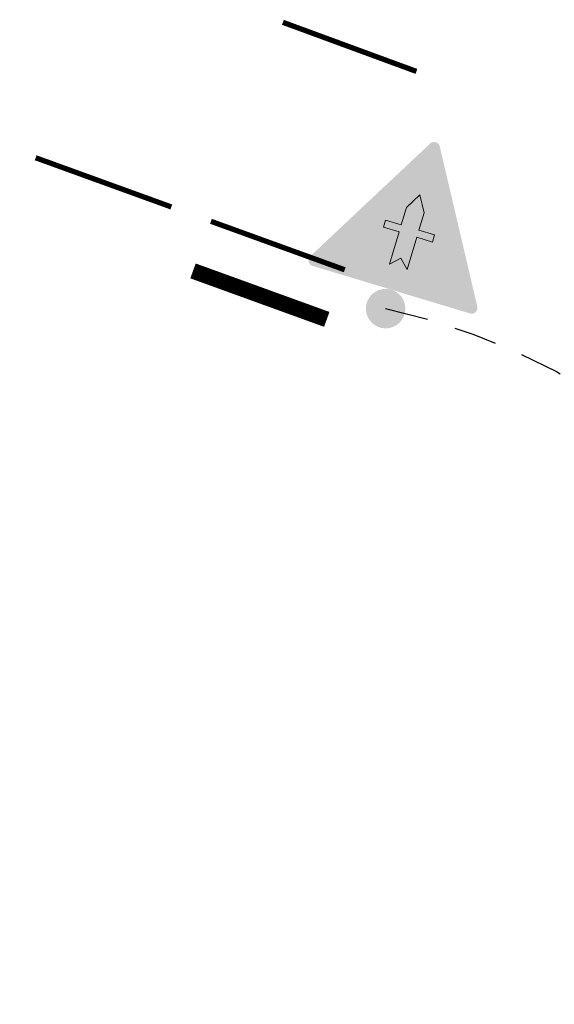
# Model space of a CAD drawing. Header units: metres. Extents: x 136326 to 138181, y 453212 to 454732.
# Tile 27 of 55: x 136595 to 136605, y 453883 to 453901. Entities that reach past the tile are written whole.
import ezdxf

# ---------------------------------------------------------------- set-up
doc = ezdxf.new("R2010")
doc.units = ezdxf.units.M
doc.linetypes.add('DGN Style 2', pattern=[1.3637372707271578, 0.8182423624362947, -0.5454949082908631])
doc.linetypes.add('LIJN05-05', pattern=[1, 0.5, -0.5])
doc.layers.add('-DR-nw-mk-streep 050-050', color=250, linetype='LIJN05-05')
doc.layers.add('-DR-nw-mk-streep stop', color=7, linetype='Continuous')
doc.layers.add('mob_bebording', color=7, linetype='Continuous', lineweight=0)

# ---------------------------------------------------------------- blocks, each defined once
blk = doc.blocks.new('bord_B03_1')
at = {"layer": 'mob_bebording', "linetype": 'Continuous', "lineweight": 0, "transparency": 33554508}
h = blk.add_hatch(color=1, dxfattribs=at)
h.paths.add_polyline_path([(0.3118948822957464, 5.820766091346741e-11, 0.5773502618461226), (0.3309474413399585, 0.03299999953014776), (0.01905255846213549, 0.5732177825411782, 0.5773502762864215), (-0.01905255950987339, 0.5732177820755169), (-0.3309474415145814, 0.03299999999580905, 0.5773502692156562), (-0.3118948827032, 5.820766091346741e-11), (0, 0)])
h.paths.add_polyline_path([(-0.3222871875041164, 0.0280000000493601), (-0.01039230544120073, 0.5682177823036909, -0.5773502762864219), (0.0103923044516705, 0.5682177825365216), (0.3222871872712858, 0.02799999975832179, -0.5773502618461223), (0.3118948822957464, 0.01000000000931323), (-0.3118948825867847, 0.01000000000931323, -0.577350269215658)], flags=17)
h = blk.add_hatch(color=254, dxfattribs=at)
h.paths.add_polyline_path([(-0.3118948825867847, 0.01000000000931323), (0.3118948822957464, 0.01000000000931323, 0.5773502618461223), (0.3222871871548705, 0.02799999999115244), (0.01039230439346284, 0.5682177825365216, 0.5773502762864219), (-0.01039230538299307, 0.5682177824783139), (-0.3222871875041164, 0.0280000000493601, 0.577350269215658)])
h.paths.add_polyline_path([(-0.3136269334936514, 0.02300000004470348), (-0.001732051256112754, 0.5632177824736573, -0.5773502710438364), (0.001732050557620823, 0.5632177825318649), (0.3136269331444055, 0.02299999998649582, -0.5773502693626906), (0.3118948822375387, 0.02000000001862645), (-0.3118948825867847, 0.01999999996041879, -0.5773502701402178)])
at = {"layer": 'mob_bebording', "linetype": 'Continuous', "lineweight": 0, "transparency": 33554508, "extrusion": (0, 0, -1)}
h = blk.add_hatch(color=1, dxfattribs=at)
h.paths.add_polyline_path([(0.3118948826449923, 0.02000000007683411), (-0.3118948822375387, 0.02000000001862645, -0.5773502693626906), (-0.3136269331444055, 0.02299999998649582), (-0.001732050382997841, 0.5632177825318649, -0.5773502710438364), (0.001732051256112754, 0.5632177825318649), (0.3136269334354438, 0.02299999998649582, -0.5773502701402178)])
h.paths.add_polyline_path([(-0.2114359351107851, 0.07999999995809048), (3.492459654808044e-10, 0.4462177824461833), (0.2114359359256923, 0.08000000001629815)], flags=17)
at = {"layer": 'mob_bebording', "linetype": 'Continuous', "lineweight": 0, "transparency": 33554508}
h = blk.add_hatch(color=254, dxfattribs=at)
h.paths.add_polyline_path([(0.2114359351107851, 0.07999999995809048), (-0.2114359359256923, 0.08000000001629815), (-3.492459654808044e-10, 0.4462177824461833)])
h.paths.add_polyline_path([(-0.03500000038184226, 0.08999999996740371), (-0.03500000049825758, 0.2180800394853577), (-0.09700000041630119, 0.2180800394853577), (-0.09700000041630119, 0.2460800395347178), (-0.03500000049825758, 0.2460800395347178), (-0.03500000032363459, 0.3155960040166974), (-4.074536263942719e-10, 0.3762177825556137), (0.03499999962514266, 0.3155960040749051), (0.03499999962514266, 0.2460800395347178), (0.09699999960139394, 0.2460800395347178), (0.09699999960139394, 0.218080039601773), (0.034999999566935, 0.2180800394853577), (0.034999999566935, 0.09000000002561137), (-4.656612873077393e-10, 0.125)], flags=17)
blk.add_hatch(color=7, dxfattribs=at).paths.add_polyline_path([(0.09699999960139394, 0.218080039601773), (0.09699999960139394, 0.2460800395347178), (0.03499999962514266, 0.2460800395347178), (0.03499999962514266, 0.3155960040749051), (-4.074536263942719e-10, 0.3762177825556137), (-0.03500000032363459, 0.3155960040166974), (-0.03500000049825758, 0.2460800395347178), (-0.09700000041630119, 0.2460800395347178), (-0.09700000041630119, 0.2180800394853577), (-0.03500000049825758, 0.2180800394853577), (-0.03500000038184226, 0.08999999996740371), (-4.656612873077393e-10, 0.125), (0.034999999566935, 0.09000000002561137), (0.034999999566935, 0.2180800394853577)])
at = {"layer": 'mob_bebording', "color": 7, "linetype": 'Continuous', "lineweight": 0, "transparency": 33554508, "flags": 128}
blk.add_lwpolyline([(0.09699999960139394, 0.218080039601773), (0.09699999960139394, 0.2460800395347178), (0.03499999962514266, 0.2460800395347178), (0.03499999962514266, 0.3155960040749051), (-4.074536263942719e-10, 0.3762177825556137), (-0.03500000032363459, 0.3155960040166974), (-0.03500000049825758, 0.2460800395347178), (-0.09700000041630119, 0.2460800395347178), (-0.09700000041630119, 0.2180800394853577), (-0.03500000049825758, 0.2180800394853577), (-0.03500000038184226, 0.08999999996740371), (-4.656612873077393e-10, 0.125), (0.034999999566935, 0.09000000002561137), (0.034999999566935, 0.2180800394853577)], close=True, dxfattribs=at)

msp = doc.modelspace()

# ---------------------------------------------------------------- hatches: boundary and pattern name
at = {"layer": 'mob_bebording', "linetype": 'Continuous', "lineweight": 0}
h = msp.add_hatch(color=251, dxfattribs=at)
edge = h.paths.add_edge_path(flags=0)
edge.add_arc((136601.6990169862, 453895.7848320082), 0.375, 0, 360)

# ---------------------------------------------------------------- linework, layer by layer
at = {"layer": '-DR-nw-mk-streep 050-050', "const_width": 0.1, "flags": 128}
for points in [[(136602.2843756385, 453900.2821583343), (136599.7497595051, 453901.2126766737)], [(136597.6316090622, 453897.712768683), (136595.056816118, 453898.6451026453)], [(136600.9225062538, 453896.5211329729), (136598.383814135, 453897.4403948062)]]:
    msp.add_lwpolyline(points, dxfattribs=at)
at = {"layer": '-DR-nw-mk-streep stop', "const_width": 0.3, "flags": 128}
msp.add_lwpolyline([(136600.5820389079, 453895.5808766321), (136598.0433467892, 453896.5001384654)], dxfattribs=at)
at = {"layer": 'mob_bebording', "color": 251, "linetype": 'DGN Style 2', "lineweight": 30, "extrusion": (0, 0, -1)}
msp.add_arc((-136599.001229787, 453883.4746395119), 12.60233688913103, 102.3609949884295, 289.6978169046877, dxfattribs=at)

# ---------------------------------------------------------------- block references
at = {"layer": 'mob_bebording', "color": 1, "linetype": 'Continuous', "lineweight": 0, "transparency": 33554508, "xscale": 5, "yscale": 5, "zscale": 5, "rotation": 343.2088524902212}
msp.add_blockref('bord_B03_1', (136601.8073484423, 453896.1438435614), dxfattribs=at)

doc.saveas('drawing.dxf')
